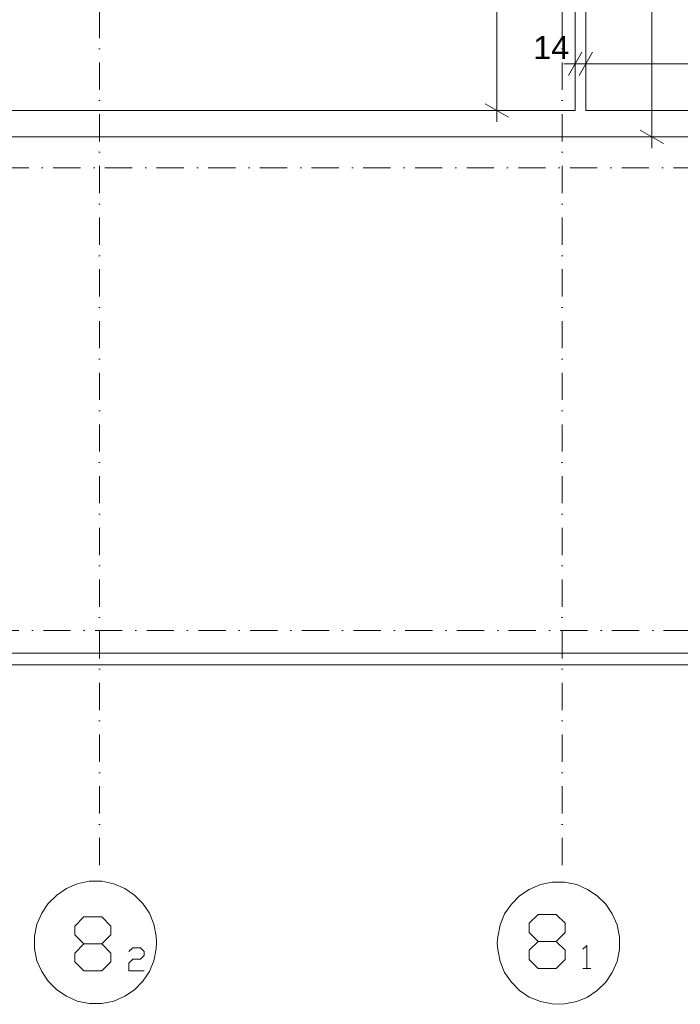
# Model space of a CAD drawing. Extents: x -283435 to 14216, y -77540 to 30522.
# Tile 39 of 177: x -147239 to -138671, y -77508 to -64740. Entities that reach past the tile are written whole.
import ezdxf

# ---------------------------------------------------------------- set-up
doc = ezdxf.new("R2010")
doc.units = 0
doc.header["$MEASUREMENT"] = 0
doc.linetypes.add('Kropki i Kreski', pattern=[670.277762, 352.777767, -176.388884, 0, -141.111112])
for name, color, linetype, lineweight in [('OSIE_Nr_Pióra__5', 5, 'Continuous', 18), ('OSIE_Nr_Pióra__7', 7, 'Continuous', 18), ('WYMIARY_Nr_Pióra__4', 4, 'Continuous', 18), ('WYMIARY_Nr_Pióra__5', 5, 'Continuous', 18), ('ŚCIANY_Nr_Pióra__7', 7, 'Continuous', 18)]:
    doc.layers.add(name, color=color, linetype=linetype, lineweight=lineweight)
doc.layers.add('WYMIARY', color=7, linetype='Continuous')
doc.layers.add('ŚCIANY', color=7, linetype='Continuous')
doc.styles.add('GENERATED_STYLE_1', font='arial.ttf')
doc.styles.add('GENERATED_STYLE_2', font='txt')
doc.dimstyles.new('GENERATED_STYLE__1', dxfattribs={"dimtxt": 300, "dimasz": 228, "dimexe": 0.18, "dimexo": 0, "dimgap": 0.09, "dimtad": 1, "dimdec": 0, "dimlfac": 0.1, "dimzin": 0, "dimdsep": 46, "dimtxsty": 'GENERATED_STYLE_2', "dimblk": 'ARROWHEAD_2', "dimblk1": 'ARROWHEAD_2', "dimblk2": 'ARROWHEAD_2', "dimcen": 0.09, "dimclrd": 256, "dimclre": 256, "dimclrt": 256, "dimazin": 0, "dimtfac": 1, "dimtdec": 4, "dimtmove": 0, "dimatfit": 3, "dimfxl": 1, "dimtolj": 1, "dimtzin": 0, "dimarcsym": 0})
doc.dimstyles.new('GENERATED_STYLE__2', dxfattribs={"dimtxt": 300, "dimasz": 228, "dimexe": 0.18, "dimexo": 0, "dimgap": 0.09, "dimtad": 1, "dimtih": 1, "dimtoh": 1, "dimdec": 0, "dimlfac": 0.1, "dimzin": 0, "dimdsep": 46, "dimtxsty": 'GENERATED_STYLE_2', "dimblk": 'ARROWHEAD_2', "dimblk1": 'ARROWHEAD_2', "dimblk2": 'ARROWHEAD_2', "dimcen": 0.09, "dimclrd": 256, "dimclre": 256, "dimclrt": 256, "dimazin": 0, "dimtfac": 1, "dimtdec": 4, "dimtmove": 0, "dimatfit": 3, "dimfxl": 1, "dimtolj": 1, "dimtzin": 0, "dimarcsym": 0})

# ---------------------------------------------------------------- blocks, each defined once
blk = doc.blocks.new('Ściana_228', base_point=(-140036, -60663))
at = {"layer": 'ŚCIANY_Nr_Pióra__7', "linetype": 'Continuous'}
for p, q in [((-140036, -60813), (-140036, -65920)), ((-139896, -65920), (-139896, -60813))]:
    blk.add_line(p, q, dxfattribs=at)
blk = doc.blocks.new('Ściana_419', base_point=(-134110, -66260))
at = {"layer": 'ŚCIANY_Nr_Pióra__7', "linetype": 'Continuous'}
for p, q in [((-140036, -65920), (-149541, -65920)), ((-133900, -65920), (-139896, -65920)), ((-149291, -66260), (-134320, -66260))]:
    blk.add_line(p, q, dxfattribs=at)
blk = doc.blocks.new('Ściana_426', base_point=(-149541, -72956))
at = {"layer": 'ŚCIANY_Nr_Pióra__7', "linetype": 'Continuous'}
for p, q in [((-134320, -72956), (-149291, -72956)), ((-149541, -73106), (-127395, -73106))]:
    blk.add_line(p, q, dxfattribs=at)
blk = doc.blocks.new('*D2177')
at = {"layer": 'WYMIARY_Nr_Pióra__4', "linetype": 'Continuous', "transparency": 16777216}
for p, q in [((-140036, -65537), (-140036, -65087)), ((-139896, -65537), (-139896, -65087)), ((-139950, -65162), (-140123, -65462)), ((-139810, -65162), (-139983, -65462)), ((-140183, -65312), (-140036, -65312)), ((-140036, -65312), (-139896, -65312))]:
    blk.add_line(p, q, dxfattribs=at)
at = {"layer": 'WYMIARY_Nr_Pióra__5', "transparency": 16777216, "insert": (-140578, -64952), "char_height": 300, "attachment_point": 1, "style": 'GENERATED_STYLE_1'}
blk.add_mtext('{14}', dxfattribs=at)
blk = doc.blocks.new('ARROWHEAD_2')
at = {"linetype": 'Continuous'}
for p, q in [((-0.378, -0.655), (0.378, 0.655)), ((0, 0), (-1, 0))]:
    blk.add_line(p, q, dxfattribs=at)
blk = doc.blocks.new('*D2178')
at = {"layer": 'WYMIARY_Nr_Pióra__4', "linetype": 'Continuous', "transparency": 16777216}
for p, q in [((-139896, -65537), (-139896, -65087)), ((-133900, -65537), (-133900, -65087)), ((-139810, -65162), (-139983, -65462)), ((-133987, -65462), (-133814, -65162)), ((-139896, -65312), (-133900, -65312)), ((-133900, -65312), (-133754, -65312))]:
    blk.add_line(p, q, dxfattribs=at)
at = {"layer": 'WYMIARY_Nr_Pióra__5', "transparency": 16777216, "insert": (-137240, -64952), "char_height": 300, "attachment_point": 1, "style": 'GENERATED_STYLE_1'}
blk.add_mtext('{600}', dxfattribs=at)
blk = doc.blocks.new('*D2179')
at = {"layer": 'WYMIARY_Nr_Pióra__4', "linetype": 'Continuous', "transparency": 16777216}
for p, q in [((-138890, -60900), (-139190, -60726)), ((-139040, -60813), (-139040, -60666)), ((-138815, -60813), (-139265, -60813)), ((-139040, -66260), (-139040, -60813)), ((-138815, -66260), (-139265, -66260)), ((-139190, -66173), (-138890, -66346)), ((-139040, -66406), (-139040, -66260))]:
    blk.add_line(p, q, dxfattribs=at)
at = {"layer": 'WYMIARY_Nr_Pióra__5', "transparency": 16777216, "insert": (-139400, -63878), "char_height": 300, "attachment_point": 1, "rotation": 90, "style": 'GENERATED_STYLE_1'}
blk.add_mtext('{545}', dxfattribs=at)
blk = doc.blocks.new('*D2231')
at = {"layer": 'WYMIARY_Nr_Pióra__4', "linetype": 'Continuous', "transparency": 16777216}
for p, q in [((-140901, -60900), (-141201, -60726)), ((-141051, -60813), (-141051, -60666)), ((-140826, -60813), (-141276, -60813)), ((-141051, -65920), (-141051, -60813)), ((-141201, -65833), (-140901, -66006)), ((-140826, -65920), (-141276, -65920)), ((-141051, -66066), (-141051, -65920))]:
    blk.add_line(p, q, dxfattribs=at)
at = {"layer": 'WYMIARY_Nr_Pióra__5', "transparency": 16777216, "insert": (-141411, -63693), "char_height": 300, "attachment_point": 1, "rotation": 90, "style": 'GENERATED_STYLE_1'}
blk.add_mtext('{511}', dxfattribs=at)

msp = doc.modelspace()

# ---------------------------------------------------------------- linework, layer by layer
at = {"layer": 'OSIE_Nr_Pióra__5', "linetype": 'Kropki i Kreski'}
for p, q in [((-146204, -75704.3), (-146204, -56842.9)), ((-140204, -75704.3), (-140204, -56842.9))]:
    msp.add_line(p, q, dxfattribs=at)
at = {"layer": 'OSIE_Nr_Pióra__7', "linetype": 'Kropki i Kreski'}
for p, q in [((-233283.4, -66663), (11369.3, -66663)), ((-230728.9, -72663), (11369.3, -72663))]:
    msp.add_line(p, q, dxfattribs=at)
at = {"layer": 'OSIE_Nr_Pióra__7', "linetype": 'Continuous', "flags": 128}
for points in [[(-147047.5, -76703), (-147047.5, -76786.9), (-147016.1, -76943.7), (-146953.3, -77084.8), (-146869.7, -77210.2), (-146759.7, -77320.2), (-146634.3, -77403.8), (-146493.2, -77466.6), (-146336.4, -77497.7), (-146257.8, -77497.7), (-146174.2, -77497.7), (-146017.4, -77466.6), (-145876.3, -77403.8), (-145750.6, -77320.2), (-145641, -77210.2), (-145557.4, -77084.8), (-145499.8, -76943.7), (-145468.4, -76786.9), (-145463.1, -76703), (-145468.4, -76624.7), (-145499.8, -76467.9), (-145557.4, -76326.5), (-145641, -76201.1), (-145750.6, -76091.5), (-145876.3, -76007.6), (-146017.4, -75945), (-146174.2, -75913.6), (-146257.8, -75913.6), (-146336.4, -75913.6), (-146493.2, -75945), (-146634.3, -76007.6), (-146759.7, -76091.5), (-146869.7, -76201.1), (-146953.3, -76326.5), (-147016.1, -76467.9), (-147047.5, -76624.7)], [(-141044.7, -76713.7), (-141039.7, -76797.3), (-141008.3, -76954.1), (-140950.8, -77095.2), (-140861.8, -77220.9), (-140757.2, -77330.6), (-140631.8, -77414.1), (-140485.3, -77471.7), (-140333.6, -77503.1), (-140250, -77508.4), (-140171.4, -77503.1), (-140014.6, -77471.7), (-139873.5, -77414.1), (-139748.1, -77330.6), (-139638.1, -77220.9), (-139554.5, -77095.2), (-139491.7, -76954.1), (-139460.6, -76797.3), (-139460.6, -76713.7), (-139460.6, -76635.1), (-139491.7, -76478.3), (-139554.5, -76337.2), (-139638.1, -76211.5), (-139748.1, -76101.8), (-139873.5, -76018.2), (-140014.6, -75955.4), (-140171.4, -75924), (-140250, -75924), (-140333.6, -75924), (-140485.3, -75955.4), (-140631.8, -76018.2), (-140757.2, -76101.8), (-140861.8, -76211.5), (-140950.8, -76337.2), (-141008.3, -76478.3), (-141039.7, -76635.1)]]:
    msp.add_lwpolyline(points, close=True, dxfattribs=at)
for points in [[(-140516.8, -77043), (-140281.4, -77043), (-140166.4, -76928), (-140166.4, -76807.6), (-140281.4, -76692.6), (-140516.8, -76692.6), (-140631.8, -76577.6), (-140631.8, -76457.3), (-140516.8, -76342.2), (-140281.4, -76342.2), (-140166.4, -76457.3), (-140166.4, -76577.6), (-140281.4, -76692.6)], [(-146409.6, -77074.4), (-146174.2, -77074.4), (-146059.2, -76959.4), (-146059.2, -76844.4), (-146174.2, -76724), (-146409.6, -76724), (-146524.6, -76609), (-146524.6, -76494), (-146409.6, -76373.7), (-146174.2, -76373.7), (-146059.2, -76494), (-146059.2, -76609), (-146174.2, -76724)], [(-146409.6, -76724), (-146524.6, -76844.4), (-146524.6, -76959.4), (-146409.6, -77074.4)], [(-140516.8, -76692.6), (-140631.8, -76807.6), (-140631.8, -76928), (-140516.8, -77043)], [(-145823.9, -76823.3), (-145771.7, -76776.2), (-145672.4, -76776.2), (-145625.2, -76823.3), (-145625.2, -76875.5), (-145672.4, -76922.7), (-145771.7, -76922.7), (-145823.9, -76975.1), (-145823.9, -77074.4), (-145625.2, -77074.4)], [(-139883.9, -77043), (-139883.9, -76744.8), (-139936.4, -76791.9)], [(-139936.4, -77043), (-139831.7, -77043)]]:
    msp.add_lwpolyline(points, dxfattribs=at)

# ---------------------------------------------------------------- block references
at = {"layer": 'ŚCIANY'}
for name, p in [('Ściana_228', (-140036.4, -60663)), ('Ściana_419', (-134110.3, -66259.7)), ('Ściana_426', (-149541.4, -72955.8))]:
    msp.add_blockref(name, p, dxfattribs=at)

# ---------------------------------------------------------------- dimensions: what is measured, and where the dimension line sits
at = {"layer": 'WYMIARY', "linetype": 'Continuous'}
for base, p1, p2, picture, middle in [((-141051.2, -65919.7), (-140036.4, -65919.7), (-140036.4, -60813), '*D2231', (-141261.2, -63355.4)), ((-139040.5, -66259.7), (-140036.4, -66259.7), (-139896.4, -60813), '*D2179', (-139250.5, -63540.4))]:
    dim = msp.add_linear_dim(base=base, p1=p1, p2=p2, angle=90, dimstyle='GENERATED_STYLE__1', dxfattribs=at)
    dim.commit()
    dim.dimension.update_dxf_attribs({"geometry": picture, "text_midpoint": middle})
for p1, p2, picture, middle in [((-140036.4, -66259.7), (-139896.4, -65919.7), '*D2177', (-140353.5, -65102.4)), ((-139896.4, -65919.7), (-133900.3, -65919.7), '*D2178', (-136902.5, -65102.4))]:
    dim = msp.add_linear_dim(base=(-140036.4, -65312.4), p1=p1, p2=p2, dimstyle='GENERATED_STYLE__2', dxfattribs=at)
    dim.commit()
    dim.dimension.update_dxf_attribs({"geometry": picture, "text_midpoint": middle})

doc.saveas('drawing.dxf')
